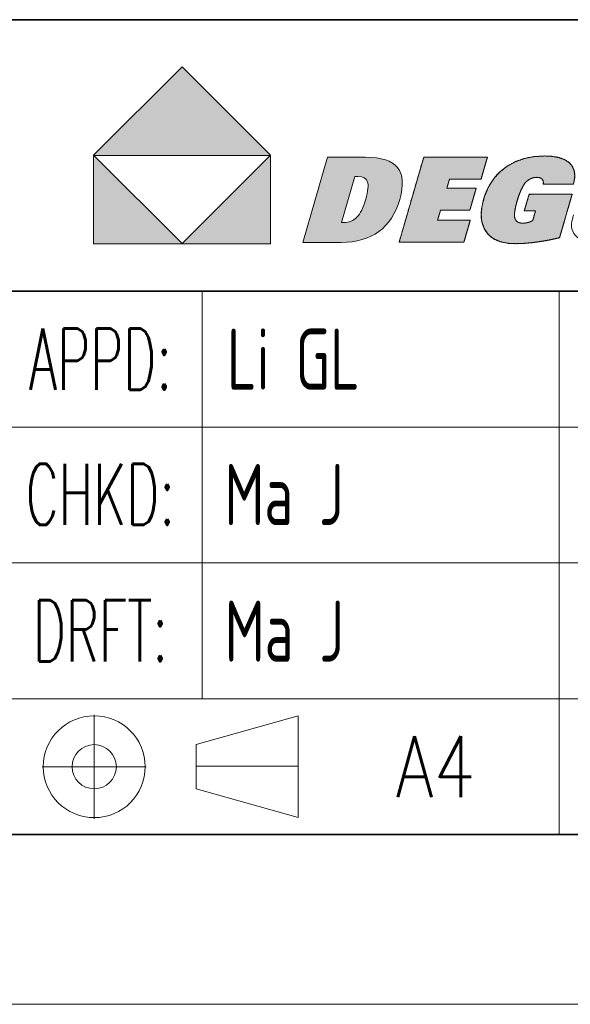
# Model space of a CAD drawing. Header units: millimetres. Extents: x 6 to 292, y 5 to 204.
# Tile 11 of 23: x 168 to 184, y 5 to 34. Entities that reach past the tile are written whole.
import ezdxf
from ezdxf.entities.mleader import LeaderData, LeaderLine
from ezdxf.lldxf.tags import DXFTag
from ezdxf.math import Vec2, Vec3

# ---------------------------------------------------------------- set-up
doc = ezdxf.new("R2010")
doc.units = ezdxf.units.MM
for name, color, linetype in [('Default', 7, 'Continuous'), ('TEXT', 7, 'Continuous'), ('中心线层', 7, 'Continuous'), ('图层1', 7, 'Continuous'), ('图框', 7, 'Continuous'), ('细实线', 7, 'Continuous'), ('轮廓线', 7, 'Continuous'), ('阴影线', 7, 'Continuous')]:
    doc.layers.add(name, color=color, linetype=linetype)
doc.styles.add('SEACAD_romans_shx', font='romans.shx')
tags = doc.linetypes.add('CENTER2', pattern=[28.575, 19.05, -3.175, 3.175, -3.175]).pattern_tags.tags
tags[10:11] = [DXFTag(74, 4), DXFTag(75, 0), DXFTag(340, '0'), DXFTag(46, 0.0), DXFTag(50, 0.0), DXFTag(44, 0.0), DXFTag(45, 0.0)]
tags[8:9] = [DXFTag(74, 4), DXFTag(75, 0), DXFTag(340, '0'), DXFTag(46, 0.0), DXFTag(50, 0.0), DXFTag(44, 0.0), DXFTag(45, 0.0)]
tags[6:7] = [DXFTag(74, 4), DXFTag(75, 0), DXFTag(340, '0'), DXFTag(46, 0.0), DXFTag(50, 0.0), DXFTag(44, 0.0), DXFTag(45, 0.0)]
tags[4:5] = [DXFTag(74, 4), DXFTag(75, 0), DXFTag(340, '0'), DXFTag(46, 0.0), DXFTag(50, 0.0), DXFTag(44, 0.0), DXFTag(45, 0.0)]

# ---------------------------------------------------------------- blocks, each defined once
blk = doc.blocks.new('_Dot')
at = {"color": 0, "linetype": 'ByBlock', "lineweight": -2}
blk.add_line((-0.5, 0), (-1, 0), dxfattribs=at)
at = {"color": 0, "linetype": 'ByBlock', "const_width": 0.5}
blk.add_lwpolyline([(-0.25, 0, 1), (0.25, 0, 1)], format="xyb", close=True, dxfattribs=at)
blk = doc.blocks.new('A4-drawing_frame')
at = {"layer": '细实线', "color": 7, "linetype": 'Continuous', "lineweight": 13}
blk.add_line((-286.5, 0), (0, 0), dxfattribs=at)
at = {"layer": '轮廓线', "color": 7, "linetype": 'Continuous', "lineweight": 35}
blk.add_line((-282, 5), (-5, 5), dxfattribs=at)
blk = doc.blocks.new('DEGSON-LOGO')
at = {"layer": '阴影线', "linetype": 'Continuous', "lineweight": 5}
for points in [[(5.211, 2.607), (2.606, 5.211), (0, 2.607), (0.01, 2.597), (5.202, 2.597)], [(0, 2.597), (0, 0), (2.603, 0), (2.606, 0.003), (0.01, 2.597)], [(2.603, 0), (5.211, 0), (5.211, 2.597), (5.202, 2.597)]]:
    blk.add_hatch(color=7, dxfattribs=at).paths.add_polyline_path(points)
h = blk.add_hatch(color=7, dxfattribs=at)
edge = h.paths.add_edge_path()
edge.add_spline(control_points=[(6.885, 2.546), (6.885, 2.546), (6.161, 0.039), (6.161, 0.039), (6.161, 0.039), (6.161, 0.039)], knot_values=[0, 0, 0, 0, 0.5, 0.5, 1, 1, 1, 1], degree=3, periodic=0)
edge.add_spline(control_points=[(6.161, 0.039), (6.161, 0.039), (7.288, 0.039), (7.288, 0.039)], knot_values=[0, 0, 0, 0, 1, 1, 1, 1], degree=3, periodic=0)
edge.add_spline(control_points=[(7.288, 0.039), (7.738, 0.039), (8.107, 0.145), (8.395, 0.357), (8.684, 0.569), (8.889, 0.885), (9.01, 1.304), (9.131, 1.724), (9.109, 2.036), (8.945, 2.24), (8.78, 2.444), (8.467, 2.546), (8.005, 2.546)], knot_values=[0, 0, 0, 0, 0.25, 0.25, 0.25, 0.5, 0.5, 0.5, 0.75, 0.75, 0.75, 1, 1, 1, 1], degree=3, periodic=0)
edge.add_spline(control_points=[(8.005, 2.546), (8.005, 2.546), (6.885, 2.546), (6.885, 2.546)], knot_values=[0, 0, 0, 0, 1, 1, 1, 1], degree=3, periodic=0)
edge = h.paths.add_edge_path()
edge.add_spline(control_points=[(7.297, 0.623), (7.304, 0.623), (7.314, 0.622), (7.328, 0.621), (7.341, 0.62), (7.35, 0.619), (7.354, 0.619), (7.518, 0.619), (7.651, 0.672), (7.751, 0.778), (7.852, 0.884), (7.938, 1.062), (8.01, 1.312), (8.08, 1.553), (8.096, 1.724), (8.06, 1.826), (8.024, 1.928), (7.931, 1.979), (7.779, 1.979), (7.755, 1.979), (7.737, 1.979), (7.724, 1.978), (7.712, 1.977), (7.7, 1.976), (7.688, 1.975)], knot_values=[0, 0, 0, 0, 0.125, 0.125, 0.125, 0.25, 0.25, 0.25, 0.375, 0.375, 0.375, 0.5, 0.5, 0.5, 0.625, 0.625, 0.625, 0.75, 0.75, 0.75, 0.875, 0.875, 0.875, 1, 1, 1, 1], degree=3, periodic=0)
edge.add_spline(control_points=[(7.688, 1.975), (7.688, 1.975), (7.297, 0.623), (7.297, 0.623)], knot_values=[0, 0, 0, 0, 1, 1, 1, 1], degree=3, periodic=0)
h = blk.add_hatch(color=7, dxfattribs=at)
edge = h.paths.add_edge_path()
edge.add_line((10.475, 1.902), (10.501, 1.903))
edge.add_line((10.501, 1.903), (10.6, 1.903))
edge.add_line((10.6, 1.903), (10.749, 1.903))
edge.add_line((10.749, 1.903), (10.925, 1.903))
edge.add_line((10.925, 1.903), (11.103, 1.903))
edge.add_line((11.103, 1.903), (11.258, 1.903))
edge.add_line((11.258, 1.903), (11.366, 1.903))
edge.add_line((11.366, 1.903), (11.403, 1.903))
edge.add_line((11.403, 1.903), (11.413, 1.937))
edge.add_line((11.413, 1.937), (11.436, 2.018))
edge.add_line((11.436, 2.018), (11.468, 2.129))
edge.add_line((11.468, 2.129), (11.504, 2.253))
edge.add_line((11.504, 2.253), (11.539, 2.373))
edge.add_line((11.539, 2.373), (11.568, 2.473))
edge.add_line((11.568, 2.473), (11.585, 2.534))
edge.add_line((11.585, 2.534), (11.575, 2.546))
edge.add_line((11.575, 2.546), (11.428, 2.546))
edge.add_line((11.428, 2.546), (11.16, 2.546))
edge.add_line((11.16, 2.546), (10.82, 2.546))
edge.add_line((10.82, 2.546), (10.456, 2.546))
edge.add_line((10.456, 2.546), (10.12, 2.546))
edge.add_line((10.12, 2.546), (9.859, 2.546))
edge.add_line((9.859, 2.546), (9.724, 2.546))
edge.add_line((9.724, 2.546), (9.699, 2.489))
edge.add_line((9.699, 2.489), (9.625, 2.236))
edge.add_line((9.625, 2.236), (9.511, 1.84))
edge.add_line((9.511, 1.84), (9.375, 1.369))
edge.add_line((9.375, 1.369), (9.236, 0.888))
edge.add_line((9.236, 0.888), (9.113, 0.462))
edge.add_line((9.113, 0.462), (9.025, 0.158))
edge.add_line((9.025, 0.158), (8.992, 0.042))
edge.add_line((8.992, 0.042), (9.015, 0.042))
edge.add_line((9.015, 0.042), (9.08, 0.042))
edge.add_line((9.08, 0.042), (9.181, 0.042))
edge.add_line((9.181, 0.042), (9.312, 0.042))
edge.add_line((9.312, 0.042), (9.465, 0.042))
edge.add_line((9.465, 0.042), (9.636, 0.042))
edge.add_line((9.636, 0.042), (9.817, 0.042))
edge.add_line((9.817, 0.042), (10.002, 0.042))
edge.add_line((10.002, 0.042), (10.186, 0.042))
edge.add_line((10.186, 0.042), (10.361, 0.042))
edge.add_line((10.361, 0.042), (10.522, 0.042))
edge.add_line((10.522, 0.042), (10.662, 0.042))
edge.add_line((10.662, 0.042), (10.775, 0.042))
edge.add_line((10.775, 0.042), (10.855, 0.042))
edge.add_line((10.855, 0.042), (10.895, 0.042))
edge.add_line((10.895, 0.042), (10.902, 0.054))
edge.add_spline(control_points=[(10.902, 0.054), (10.927, 0.142), (11.086, 0.692), (11.086, 0.692)], knot_values=[0, 0, 0, 0, 0.92, 0.92, 0.92, 0.92], degree=3, periodic=0)
edge.add_spline(control_points=[(11.086, 0.692), (11.086, 0.692), (11.072, 0.692), (11.048, 0.692)], knot_values=[0.88, 0.88, 0.88, 0.88, 1, 1, 1, 1], degree=3, periodic=0)
edge.add_spline(control_points=[(11.048, 0.692), (10.89, 0.692), (10.287, 0.692), (10.152, 0.692)], knot_values=[0.1, 0.1, 0.1, 0.1, 0.88, 0.88, 0.88, 0.88], degree=3, periodic=0)
edge.add_spline(control_points=[(10.152, 0.692), (10.135, 0.692), (10.125, 0.692), (10.125, 0.692)], knot_values=[0, 0, 0, 0, 0.1, 0.1, 0.1, 0.1], degree=3, periodic=0)
edge.add_spline(control_points=[(10.125, 0.692), (10.125, 0.692), (10.211, 0.988), (10.211, 0.988)], knot_values=[0, 0, 0, 0, 1, 1, 1, 1], degree=3, periodic=0)
edge.add_spline(control_points=[(10.211, 0.988), (10.211, 0.988), (10.215, 0.988), (10.223, 0.988)], knot_values=[0.93, 0.93, 0.93, 0.93, 1, 1, 1, 1], degree=3, periodic=0)
edge.add_line((10.223, 0.988), (10.3, 0.988))
edge.add_line((10.3, 0.988), (10.43, 0.988))
edge.add_line((10.43, 0.988), (10.59, 0.988))
edge.add_line((10.59, 0.988), (10.757, 0.988))
edge.add_line((10.757, 0.988), (10.908, 0.988))
edge.add_line((10.908, 0.988), (11.02, 0.988))
edge.add_line((11.02, 0.988), (11.072, 0.988))
edge.add_line((11.072, 0.988), (11.079, 1.009))
edge.add_line((11.079, 1.009), (11.1, 1.081))
edge.add_line((11.1, 1.081), (11.13, 1.187))
edge.add_line((11.13, 1.187), (11.166, 1.309))
edge.add_line((11.166, 1.309), (11.201, 1.432))
edge.add_line((11.201, 1.432), (11.232, 1.538))
edge.add_line((11.232, 1.538), (11.252, 1.609))
edge.add_line((11.252, 1.609), (11.257, 1.631))
edge.add_line((11.257, 1.631), (11.206, 1.631))
edge.add_line((11.206, 1.631), (11.094, 1.631))
edge.add_line((11.094, 1.631), (10.943, 1.631))
edge.add_line((10.943, 1.631), (10.776, 1.631))
edge.add_line((10.776, 1.631), (10.616, 1.631))
edge.add_line((10.616, 1.631), (10.486, 1.631))
edge.add_line((10.486, 1.631), (10.408, 1.631))
edge.add_line((10.408, 1.631), (10.397, 1.634))
edge.add_line((10.397, 1.634), (10.404, 1.657))
edge.add_line((10.404, 1.657), (10.415, 1.697))
edge.add_line((10.415, 1.697), (10.43, 1.746))
edge.add_line((10.43, 1.746), (10.445, 1.799))
edge.add_line((10.445, 1.799), (10.459, 1.847))
edge.add_line((10.459, 1.847), (10.469, 1.884))
edge.add_line((10.469, 1.884), (10.475, 1.902))
h = blk.add_hatch(color=7, dxfattribs=at)
edge = h.paths.add_edge_path()
edge.add_spline(control_points=[(12.862, 1.916), (12.889, 1.929), (12.918, 1.938), (12.947, 1.944)], knot_values=[0.28, 0.28, 0.28, 0.28, 0.31, 0.31, 0.31, 0.31], degree=3, periodic=0)
edge.add_spline(control_points=[(12.947, 1.944), (12.977, 1.951), (13.009, 1.954), (13.041, 1.954)], knot_values=[0.25, 0.25, 0.25, 0.25, 0.28, 0.28, 0.28, 0.28], degree=3, periodic=0)
edge.add_spline(control_points=[(13.041, 1.954), (13.058, 1.954), (13.074, 1.953), (13.089, 1.951)], knot_values=[0.22, 0.22, 0.22, 0.22, 0.25, 0.25, 0.25, 0.25], degree=3, periodic=0)
edge.add_spline(control_points=[(13.089, 1.951), (13.104, 1.948), (13.118, 1.945), (13.131, 1.941)], knot_values=[0.19, 0.19, 0.19, 0.19, 0.22, 0.22, 0.22, 0.22], degree=3, periodic=0)
edge.add_spline(control_points=[(13.131, 1.941), (13.144, 1.937), (13.155, 1.932), (13.166, 1.926)], knot_values=[0.16, 0.16, 0.16, 0.16, 0.19, 0.19, 0.19, 0.19], degree=3, periodic=0)
edge.add_spline(control_points=[(13.166, 1.926), (13.177, 1.92), (13.186, 1.913), (13.195, 1.905)], knot_values=[0.129997, 0.129997, 0.129997, 0.129997, 0.16, 0.16, 0.16, 0.16], degree=3, periodic=0)
edge.add_spline(control_points=[(13.195, 1.905), (13.196, 1.903), (13.198, 1.902), (13.199, 1.9), (13.206, 1.893), (13.211, 1.885), (13.216, 1.877)], knot_values=[0.1, 0.1, 0.1, 0.1, 0.104997, 0.104997, 0.104997, 0.129997, 0.129997, 0.129997, 0.129997], degree=3, periodic=0)
edge.add_spline(control_points=[(13.216, 1.877), (13.222, 1.867), (13.227, 1.856), (13.23, 1.845)], knot_values=[0.070003, 0.070003, 0.070003, 0.070003, 0.1, 0.1, 0.1, 0.1], degree=3, periodic=0)
edge.add_spline(control_points=[(13.23, 1.845), (13.233, 1.833), (13.235, 1.82), (13.236, 1.807)], knot_values=[0.04, 0.04, 0.04, 0.04, 0.070003, 0.070003, 0.070003, 0.070003], degree=3, periodic=0)
edge.add_spline(control_points=[(13.236, 1.807), (13.237, 1.794), (13.236, 1.78), (13.234, 1.765)], knot_values=[0.01, 0.01, 0.01, 0.01, 0.04, 0.04, 0.04, 0.04], degree=3, periodic=0)
edge.add_line((13.234, 1.765), (13.293, 1.75))
edge.add_line((13.293, 1.75), (13.544, 1.75))
edge.add_line((13.544, 1.75), (13.856, 1.75))
edge.add_line((13.856, 1.75), (14.083, 1.75))
edge.add_line((14.083, 1.75), (14.118, 1.75))
edge.add_line((14.118, 1.75), (14.119, 1.754))
edge.add_line((14.119, 1.754), (14.12, 1.758))
edge.add_line((14.12, 1.758), (14.121, 1.762))
edge.add_line((14.121, 1.762), (14.138, 1.825))
edge.add_line((14.138, 1.825), (14.16, 1.997))
edge.add_line((14.16, 1.997), (14.144, 2.148))
edge.add_line((14.144, 2.148), (14.089, 2.278))
edge.add_line((14.089, 2.278), (13.995, 2.387))
edge.add_line((13.995, 2.387), (13.866, 2.473))
edge.add_line((13.866, 2.473), (13.701, 2.534))
edge.add_line((13.701, 2.534), (13.501, 2.571))
edge.add_line((13.501, 2.571), (13.267, 2.583))
edge.add_line((13.267, 2.583), (12.954, 2.564))
edge.add_line((12.954, 2.564), (12.665, 2.506))
edge.add_line((12.665, 2.506), (12.4, 2.41))
edge.add_line((12.4, 2.41), (12.159, 2.274))
edge.add_line((12.159, 2.274), (11.946, 2.103))
edge.add_line((11.946, 2.103), (11.766, 1.901))
edge.add_line((11.766, 1.901), (11.62, 1.667))
edge.add_line((11.62, 1.667), (11.508, 1.402))
edge.add_line((11.508, 1.402), (11.433, 1.12))
edge.add_line((11.433, 1.12), (11.406, 0.864))
edge.add_line((11.406, 0.864), (11.427, 0.637))
edge.add_line((11.427, 0.637), (11.497, 0.439))
edge.add_line((11.497, 0.439), (11.614, 0.272))
edge.add_line((11.614, 0.272), (11.773, 0.144))
edge.add_line((11.773, 0.144), (11.972, 0.056))
edge.add_line((11.972, 0.056), (12.213, 0.009))
edge.add_line((12.213, 0.009), (12.442, 0))
edge.add_line((12.442, 0), (12.584, 0.004))
edge.add_line((12.584, 0.004), (12.732, 0.014))
edge.add_line((12.732, 0.014), (12.885, 0.028))
edge.add_line((12.885, 0.028), (13.042, 0.048))
edge.add_line((13.042, 0.048), (13.204, 0.072))
edge.add_line((13.204, 0.072), (13.37, 0.101))
edge.add_line((13.37, 0.101), (13.539, 0.136))
edge.add_line((13.539, 0.136), (13.712, 0.175))
edge.add_line((13.712, 0.175), (13.727, 0.226))
edge.add_line((13.727, 0.226), (13.766, 0.361))
edge.add_line((13.766, 0.361), (13.822, 0.554))
edge.add_line((13.822, 0.554), (13.886, 0.778))
edge.add_line((13.886, 0.778), (13.952, 1.006))
edge.add_line((13.952, 1.006), (14.012, 1.212))
edge.add_line((14.012, 1.212), (14.057, 1.37))
edge.add_line((14.057, 1.37), (14.081, 1.452))
edge.add_line((14.081, 1.452), (13.996, 1.458))
edge.add_spline(control_points=[(13.996, 1.458), (13.751, 1.458), (13.06, 1.458), (12.867, 1.458)], knot_values=[0.12, 0.12, 0.12, 0.12, 0.84, 0.84, 0.84, 0.84], degree=3, periodic=0)
edge.add_line((12.867, 1.458), (12.811, 1.438))
edge.add_line((12.811, 1.438), (12.775, 1.313))
edge.add_line((12.775, 1.313), (12.725, 1.14))
edge.add_line((12.725, 1.14), (12.685, 1.001))
edge.add_line((12.685, 1.001), (12.681, 0.967))
edge.add_spline(control_points=[(12.681, 0.967), (12.716, 0.967), (12.895, 0.967), (12.971, 0.967)], knot_values=[0.2, 0.2, 0.2, 0.2, 0.92, 0.92, 0.92, 0.92], degree=3, periodic=0)
edge.add_line((12.971, 0.967), (13.005, 0.966))
edge.add_line((13.005, 0.966), (12.99, 0.913))
edge.add_line((12.99, 0.913), (12.962, 0.816))
edge.add_line((12.962, 0.816), (12.936, 0.724))
edge.add_line((12.936, 0.724), (12.924, 0.683))
edge.add_spline(control_points=[(12.924, 0.683), (12.912, 0.676), (12.899, 0.67), (12.887, 0.664)], knot_values=[0.97, 0.97, 0.97, 0.97, 1, 1, 1, 1], degree=3, periodic=0)
edge.add_spline(control_points=[(12.887, 0.664), (12.875, 0.658), (12.863, 0.653), (12.851, 0.648)], knot_values=[0.94, 0.94, 0.94, 0.94, 0.97, 0.97, 0.97, 0.97], degree=3, periodic=0)
edge.add_spline(control_points=[(12.851, 0.648), (12.839, 0.643), (12.827, 0.639), (12.816, 0.635)], knot_values=[0.91, 0.91, 0.91, 0.91, 0.94, 0.94, 0.94, 0.94], degree=3, periodic=0)
edge.add_spline(control_points=[(12.816, 0.635), (12.804, 0.631), (12.792, 0.627), (12.781, 0.624)], knot_values=[0.88, 0.88, 0.88, 0.88, 0.91, 0.91, 0.91, 0.91], degree=3, periodic=0)
edge.add_spline(control_points=[(12.781, 0.624), (12.779, 0.623), (12.777, 0.623), (12.775, 0.622), (12.765, 0.62), (12.755, 0.617), (12.746, 0.615)], knot_values=[0.85, 0.85, 0.85, 0.85, 0.855, 0.855, 0.855, 0.88, 0.88, 0.88, 0.88], degree=3, periodic=0)
edge.add_spline(control_points=[(12.746, 0.615), (12.734, 0.612), (12.723, 0.61), (12.711, 0.609)], knot_values=[0.82, 0.82, 0.82, 0.82, 0.85, 0.85, 0.85, 0.85], degree=3, periodic=0)
edge.add_spline(control_points=[(12.711, 0.609), (12.7, 0.607), (12.689, 0.605), (12.677, 0.604)], knot_values=[0.79, 0.79, 0.79, 0.79, 0.82, 0.82, 0.82, 0.82], degree=3, periodic=0)
edge.add_spline(control_points=[(12.677, 0.604), (12.666, 0.604), (12.655, 0.603), (12.644, 0.603)], knot_values=[0.76, 0.76, 0.76, 0.76, 0.79, 0.79, 0.79, 0.79], degree=3, periodic=0)
edge.add_spline(control_points=[(12.644, 0.603), (12.64, 0.603), (12.636, 0.603), (12.632, 0.603), (12.612, 0.603), (12.592, 0.604), (12.574, 0.606)], knot_values=[0.73, 0.73, 0.73, 0.73, 0.74, 0.74, 0.74, 0.76, 0.76, 0.76, 0.76], degree=3, periodic=0)
edge.add_spline(control_points=[(12.574, 0.606), (12.547, 0.61), (12.523, 0.616), (12.502, 0.626)], knot_values=[0.7, 0.7, 0.7, 0.7, 0.73, 0.73, 0.73, 0.73], degree=3, periodic=0)
edge.add_spline(control_points=[(12.502, 0.626), (12.481, 0.635), (12.463, 0.647), (12.447, 0.661)], knot_values=[0.669998, 0.669998, 0.669998, 0.669998, 0.7, 0.7, 0.7, 0.7], degree=3, periodic=0)
edge.add_spline(control_points=[(12.447, 0.661), (12.432, 0.676), (12.42, 0.694), (12.41, 0.714)], knot_values=[0.64, 0.64, 0.64, 0.64, 0.669998, 0.669998, 0.669998, 0.669998], degree=3, periodic=0)
edge.add_spline(control_points=[(12.41, 0.714), (12.405, 0.724), (12.401, 0.735), (12.398, 0.746), (12.395, 0.758), (12.392, 0.77), (12.39, 0.784)], knot_values=[0.61, 0.61, 0.61, 0.61, 0.625, 0.625, 0.625, 0.64, 0.64, 0.64, 0.64], degree=3, periodic=0)
edge.add_spline(control_points=[(12.39, 0.784), (12.386, 0.811), (12.385, 0.842), (12.387, 0.877)], knot_values=[0.58, 0.58, 0.58, 0.58, 0.61, 0.61, 0.61, 0.61], degree=3, periodic=0)
edge.add_spline(control_points=[(12.387, 0.877), (12.389, 0.911), (12.393, 0.95), (12.4, 0.994)], knot_values=[0.55, 0.55, 0.55, 0.55, 0.58, 0.58, 0.58, 0.58], degree=3, periodic=0)
edge.add_spline(control_points=[(12.4, 0.994), (12.407, 1.037), (12.417, 1.084), (12.43, 1.135)], knot_values=[0.52, 0.52, 0.52, 0.52, 0.55, 0.55, 0.55, 0.55], degree=3, periodic=0)
edge.add_spline(control_points=[(12.43, 1.135), (12.438, 1.169), (12.448, 1.205), (12.459, 1.242), (12.465, 1.263), (12.471, 1.283), (12.477, 1.303)], knot_values=[0.49, 0.49, 0.49, 0.49, 0.51, 0.51, 0.51, 0.52, 0.52, 0.52, 0.52], degree=3, periodic=0)
edge.add_spline(control_points=[(12.477, 1.303), (12.495, 1.362), (12.514, 1.417), (12.533, 1.468)], knot_values=[0.46, 0.46, 0.46, 0.46, 0.49, 0.49, 0.49, 0.49], degree=3, periodic=0)
edge.add_spline(control_points=[(12.533, 1.468), (12.552, 1.518), (12.572, 1.565), (12.591, 1.606)], knot_values=[0.43, 0.43, 0.43, 0.43, 0.46, 0.46, 0.46, 0.46], degree=3, periodic=0)
edge.add_spline(control_points=[(12.591, 1.606), (12.611, 1.648), (12.631, 1.686), (12.652, 1.719)], knot_values=[0.4, 0.4, 0.4, 0.4, 0.43, 0.43, 0.43, 0.43], degree=3, periodic=0)
edge.add_spline(control_points=[(12.652, 1.719), (12.669, 1.746), (12.687, 1.771), (12.704, 1.793), (12.708, 1.797), (12.711, 1.801), (12.715, 1.805)], knot_values=[0.37, 0.37, 0.37, 0.37, 0.395, 0.395, 0.395, 0.4, 0.4, 0.4, 0.4], degree=3, periodic=0)
edge.add_spline(control_points=[(12.715, 1.805), (12.737, 1.83), (12.76, 1.852), (12.784, 1.87)], knot_values=[0.34, 0.34, 0.34, 0.34, 0.37, 0.37, 0.37, 0.37], degree=3, periodic=0)
edge.add_spline(control_points=[(12.784, 1.87), (12.809, 1.889), (12.835, 1.904), (12.862, 1.916)], knot_values=[0.31, 0.31, 0.31, 0.31, 0.34, 0.34, 0.34, 0.34], degree=3, periodic=0)
at = {"color": 7, "linetype": 'Continuous', "lineweight": 13}
for points, degree, knots in [([(6.161, 0.039), (6.161, 0.039), (6.161, 0.039), (6.161, 0.039), (6.885, 2.546), (6.885, 2.546)], 3, [0, 0, 0, 0, 0.5, 0.5, 1, 1, 1, 1]), ([(8.005, 2.546), (8.467, 2.546), (8.78, 2.444), (8.945, 2.24), (9.109, 2.036), (9.131, 1.724), (9.01, 1.304), (8.889, 0.885), (8.684, 0.569), (8.395, 0.357), (8.107, 0.145), (7.738, 0.039), (7.288, 0.039)], 3, [0, 0, 0, 0, 0.25, 0.25, 0.25, 0.5, 0.5, 0.5, 0.75, 0.75, 0.75, 1, 1, 1, 1]), ([(8.992, 0.042), (9.025, 0.158), (9.113, 0.462), (9.236, 0.888), (9.375, 1.369), (9.511, 1.84), (9.625, 2.236), (9.699, 2.489), (9.724, 2.546), (9.859, 2.546), (10.12, 2.546), (10.456, 2.546), (10.82, 2.546), (11.16, 2.546), (11.428, 2.546), (11.575, 2.546), (11.585, 2.534), (11.568, 2.473), (11.539, 2.373), (11.504, 2.253), (11.468, 2.129), (11.436, 2.018), (11.413, 1.937), (11.403, 1.903), (11.366, 1.903), (11.258, 1.903), (11.103, 1.903), (10.925, 1.903), (10.749, 1.903), (10.6, 1.903), (10.501, 1.903), (10.475, 1.902), (10.469, 1.884), (10.459, 1.847), (10.445, 1.799), (10.43, 1.746), (10.415, 1.697), (10.404, 1.657), (10.397, 1.634), (10.408, 1.631), (10.486, 1.631), (10.616, 1.631), (10.776, 1.631), (10.943, 1.631), (11.094, 1.631), (11.206, 1.631), (11.257, 1.631), (11.252, 1.609), (11.232, 1.538), (11.201, 1.432), (11.166, 1.309), (11.13, 1.187), (11.1, 1.081), (11.079, 1.009), (11.072, 0.988), (11.02, 0.988), (10.908, 0.988), (10.757, 0.988), (10.59, 0.988), (10.43, 0.988), (10.3, 0.988), (10.223, 0.988), (10.21, 0.985), (10.203, 0.96), (10.19, 0.916), (10.174, 0.862), (10.158, 0.805), (10.143, 0.752), (10.131, 0.713), (10.126, 0.693), (10.152, 0.692), (10.254, 0.692), (10.409, 0.692), (10.591, 0.692), (10.775, 0.692), (10.936, 0.692), (11.048, 0.692), (11.086, 0.692), (11.076, 0.658), (11.052, 0.576), (11.02, 0.463), (10.984, 0.338), (10.949, 0.217), (10.92, 0.116), (10.902, 0.054), (10.895, 0.042), (10.855, 0.042), (10.775, 0.042), (10.662, 0.042), (10.522, 0.042), (10.361, 0.042), (10.186, 0.042), (10.002, 0.042), (9.817, 0.042), (9.636, 0.042), (9.465, 0.042), (9.312, 0.042), (9.181, 0.042), (9.08, 0.042), (9.015, 0.042), (8.992, 0.042)], 1, [0, 0, 0.009594, 0.034735, 0.06996, 0.109807, 0.148814, 0.181518, 0.202457, 0.207428, 0.218185, 0.238912, 0.265681, 0.294566, 0.321637, 0.342969, 0.354632, 0.355865, 0.360954, 0.369172, 0.379117, 0.389386, 0.398576, 0.405283, 0.408105, 0.411042, 0.419639, 0.431978, 0.446112, 0.460096, 0.471986, 0.479835, 0.481918, 0.483402, 0.486436, 0.490428, 0.494785, 0.498914, 0.502222, 0.504116, 0.505039, 0.511208, 0.521546, 0.534248, 0.547506, 0.559513, 0.568462, 0.572545, 0.574315, 0.58025, 0.588991, 0.599136, 0.609281, 0.618023, 0.623958, 0.625773, 0.629856, 0.638804, 0.65081, 0.664068, 0.676769, 0.687108, 0.693276, 0.694335, 0.696395, 0.699993, 0.704483, 0.709221, 0.713563, 0.716863, 0.718476, 0.720598, 0.728721, 0.741027, 0.755501, 0.77013, 0.782901, 0.791799, 0.79483, 0.797682, 0.804461, 0.81375, 0.82413, 0.834182, 0.842489, 0.847632, 0.848721, 0.851903, 0.858236, 0.86722, 0.878356, 0.891143, 0.905083, 0.919676, 0.934423, 0.948824, 0.96238, 0.974592, 0.984959, 0.992982, 0.998162, 1, 1]), ([(13.712, 0.175), (13.469, 0.117), (13.237, 0.073), (13.016, 0.044), (12.795, 0.014), (12.588, 0), (12.395, 0), (11.996, 0), (11.714, 0.117), (11.55, 0.351), (11.385, 0.586), (11.361, 0.904), (11.478, 1.307), (11.594, 1.711), (11.809, 2.025), (12.121, 2.248), (12.433, 2.472), (12.816, 2.583), (13.267, 2.583), (13.617, 2.583), (13.866, 2.512), (14.014, 2.37), (14.161, 2.228), (14.198, 2.026), (14.122, 1.763)], 3, [0, 0, 0, 0, 0.125, 0.125, 0.125, 0.25, 0.25, 0.25, 0.375, 0.375, 0.375, 0.5, 0.5, 0.5, 0.625, 0.625, 0.625, 0.75, 0.75, 0.75, 0.875, 0.875, 0.875, 1, 1, 1, 1]), ([(13.712, 0.175), (13.539, 0.136), (13.37, 0.101), (13.204, 0.072), (13.042, 0.048), (12.885, 0.028), (12.732, 0.014), (12.584, 0.004), (12.442, 0), (12.213, 0.009), (11.972, 0.056), (11.773, 0.144), (11.614, 0.272), (11.497, 0.439), (11.427, 0.637), (11.406, 0.864), (11.433, 1.12), (11.508, 1.402), (11.62, 1.667), (11.766, 1.901), (11.946, 2.103), (12.159, 2.274), (12.4, 2.41), (12.665, 2.506), (12.954, 2.564), (13.267, 2.583), (13.501, 2.571), (13.701, 2.534), (13.866, 2.473), (13.995, 2.387), (14.089, 2.278), (14.144, 2.148), (14.16, 1.997), (14.138, 1.825), (14.121, 1.762), (14.12, 1.758), (14.119, 1.754), (14.118, 1.75), (14.083, 1.75), (13.856, 1.75), (13.544, 1.75), (13.293, 1.75), (13.234, 1.765), (13.236, 1.807), (13.23, 1.845), (13.216, 1.877), (13.195, 1.905), (13.166, 1.926), (13.131, 1.941), (13.089, 1.951), (13.041, 1.954), (12.947, 1.944), (12.862, 1.916), (12.784, 1.87), (12.715, 1.805), (12.652, 1.719), (12.591, 1.606), (12.533, 1.468), (12.477, 1.303), (12.43, 1.135), (12.4, 0.994), (12.387, 0.877), (12.39, 0.784), (12.41, 0.714), (12.447, 0.661), (12.502, 0.626), (12.574, 0.606), (12.644, 0.603), (12.677, 0.604), (12.711, 0.609), (12.746, 0.615), (12.781, 0.624), (12.816, 0.635), (12.851, 0.648), (12.887, 0.664), (12.924, 0.683), (12.936, 0.724), (12.962, 0.816), (12.99, 0.913), (13.005, 0.966), (12.971, 0.967), (12.87, 0.967), (12.755, 0.967), (12.681, 0.967), (12.685, 1.001), (12.725, 1.14), (12.775, 1.313), (12.811, 1.438), (12.867, 1.458), (13.191, 1.458), (13.637, 1.458), (13.996, 1.458), (14.081, 1.452), (14.057, 1.37), (14.012, 1.212), (13.952, 1.006), (13.886, 0.778), (13.822, 0.554), (13.766, 0.361), (13.727, 0.226), (13.712, 0.175)], 1, [0, 0, 0.012583, 0.024827, 0.03674, 0.048331, 0.059582, 0.070447, 0.080935, 0.091051, 0.107291, 0.124629, 0.140069, 0.154528, 0.169008, 0.183883, 0.200038, 0.218282, 0.238958, 0.259339, 0.278866, 0.298055, 0.317438, 0.337005, 0.356988, 0.377875, 0.400093, 0.41673, 0.431109, 0.44356, 0.454583, 0.464764, 0.474766, 0.485523, 0.497806, 0.502408, 0.502686, 0.503031, 0.503282, 0.505788, 0.521841, 0.543968, 0.561757, 0.566033, 0.56903, 0.571714, 0.574216, 0.576693, 0.579229, 0.58195, 0.584976, 0.588391, 0.595057, 0.601433, 0.607832, 0.614562, 0.622138, 0.631188, 0.641841, 0.654177, 0.666564, 0.676784, 0.685127, 0.691711, 0.69685, 0.701401, 0.706037, 0.711343, 0.716254, 0.718646, 0.721079, 0.723562, 0.726102, 0.728709, 0.731408, 0.7342, 0.737087, 0.740132, 0.746947, 0.754051, 0.757966, 0.760378, 0.76756, 0.775714, 0.780952, 0.783352, 0.793608, 0.806366, 0.815622, 0.81982, 0.842758, 0.874376, 0.899794, 0.90584, 0.911889, 0.923495, 0.938698, 0.955536, 0.972046, 0.986268, 0.99624, 1, 1]), ([(15.762, 1.843), (15.777, 1.919), (15.771, 1.975), (15.746, 2.011), (15.721, 2.048), (15.674, 2.065), (15.605, 2.065), (15.545, 2.065), (15.492, 2.05), (15.447, 2.02), (15.402, 1.989), (15.372, 1.949), (15.358, 1.899), (15.331, 1.808), (15.413, 1.738), (15.601, 1.689), (15.67, 1.671), (15.725, 1.657), (15.765, 1.644), (16.077, 1.554), (16.277, 1.452), (16.364, 1.34), (16.451, 1.227), (16.465, 1.071), (16.408, 0.872), (16.33, 0.604), (16.166, 0.392), (15.914, 0.235), (15.662, 0.078), (15.358, 0), (15.002, 0), (14.641, 0), (14.382, 0.065), (14.226, 0.196), (14.071, 0.327), (14.028, 0.513), (14.098, 0.755), (14.105, 0.779), (14.11, 0.797), (14.114, 0.811), (14.118, 0.823), (14.123, 0.835), (14.127, 0.845)], 3, [0, 0, 0, 0, 0.066667, 0.066667, 0.066667, 0.133333, 0.133333, 0.133333, 0.2, 0.2, 0.2, 0.266667, 0.266667, 0.266667, 0.333333, 0.333333, 0.333333, 0.4, 0.4, 0.4, 0.466667, 0.466667, 0.466667, 0.533333, 0.533333, 0.533333, 0.6, 0.6, 0.6, 0.666667, 0.666667, 0.666667, 0.733333, 0.733333, 0.733333, 0.8, 0.8, 0.8, 0.866667, 0.866667, 0.866667, 1, 1, 1, 1]), ([(7.297, 0.623), (7.304, 0.623), (7.314, 0.622), (7.328, 0.621), (7.341, 0.62), (7.35, 0.619), (7.354, 0.619), (7.518, 0.619), (7.651, 0.672), (7.751, 0.778), (7.852, 0.884), (7.938, 1.062), (8.01, 1.312), (8.08, 1.553), (8.096, 1.724), (8.06, 1.826), (8.024, 1.928), (7.931, 1.979), (7.779, 1.979), (7.755, 1.979), (7.737, 1.979), (7.724, 1.978), (7.712, 1.977), (7.7, 1.976), (7.688, 1.975)], 3, [0, 0, 0, 0, 0.125, 0.125, 0.125, 0.25, 0.25, 0.25, 0.375, 0.375, 0.375, 0.5, 0.5, 0.5, 0.625, 0.625, 0.625, 0.75, 0.75, 0.75, 0.875, 0.875, 0.875, 1, 1, 1, 1]), ([(13.232, 1.75), (13.243, 1.814), (13.233, 1.864), (13.199, 1.9), (13.165, 1.936), (13.112, 1.954), (13.041, 1.954), (12.906, 1.954), (12.793, 1.9), (12.704, 1.793), (12.616, 1.685), (12.534, 1.502), (12.459, 1.242), (12.391, 1.007), (12.371, 0.842), (12.398, 0.746), (12.425, 0.651), (12.503, 0.603), (12.632, 0.603), (12.679, 0.603), (12.726, 0.609), (12.775, 0.622), (12.823, 0.635), (12.873, 0.655), (12.924, 0.683)], 3, [0, 0, 0, 0, 0.125, 0.125, 0.125, 0.25, 0.25, 0.25, 0.375, 0.375, 0.375, 0.5, 0.5, 0.5, 0.625, 0.625, 0.625, 0.75, 0.75, 0.75, 0.875, 0.875, 0.875, 1, 1, 1, 1])]:
    blk.add_open_spline(points, degree=degree, knots=knots, dxfattribs=at)
for points in [[(6.885, 2.546), (6.885, 2.546), (8.005, 2.546), (8.005, 2.546)], [(8.992, 0.042), (8.992, 0.042), (9.715, 2.546), (9.715, 2.546)], [(9.715, 2.546), (9.715, 2.546), (11.589, 2.546), (11.589, 2.546)], [(11.589, 2.546), (11.589, 2.546), (11.403, 1.903), (11.403, 1.903)], [(7.688, 1.975), (7.688, 1.975), (7.297, 0.623), (7.297, 0.623)], [(10.475, 1.903), (10.475, 1.903), (10.396, 1.631), (10.396, 1.631)], [(11.403, 1.903), (11.403, 1.903), (10.475, 1.903), (10.475, 1.903)], [(14.118, 1.75), (14.118, 1.75), (13.232, 1.75), (13.232, 1.75)], [(10.396, 1.631), (10.396, 1.631), (11.259, 1.631), (11.259, 1.631)], [(11.259, 1.631), (11.259, 1.631), (11.073, 0.988), (11.073, 0.988)], [(12.675, 0.967), (12.675, 0.967), (12.817, 1.458), (12.817, 1.458)], [(12.817, 1.458), (12.817, 1.458), (14.083, 1.458), (14.083, 1.458)], [(14.083, 1.458), (14.083, 1.458), (13.712, 0.175), (13.712, 0.175)], [(10.211, 0.988), (10.211, 0.988), (10.125, 0.692), (10.125, 0.692)], [(11.073, 0.988), (11.073, 0.988), (10.211, 0.988), (10.211, 0.988)], [(13.006, 0.967), (13.006, 0.967), (12.675, 0.967), (12.675, 0.967)], [(12.924, 0.683), (12.924, 0.683), (13.006, 0.967), (13.006, 0.967)], [(10.125, 0.692), (10.125, 0.692), (11.086, 0.692), (11.086, 0.692)], [(11.086, 0.692), (11.086, 0.692), (10.898, 0.042), (10.898, 0.042)], [(7.288, 0.039), (7.288, 0.039), (6.161, 0.039), (6.161, 0.039)], [(10.898, 0.042), (10.898, 0.042), (8.992, 0.042), (8.992, 0.042)]]:
    blk.add_open_spline(points, degree=3, dxfattribs=at)
at = {"layer": '中心线层', "color": 7, "linetype": 'Continuous', "lineweight": 13}
for p, q in [((2.606, 5.211), (0, 2.607)), ((5.211, 2.607), (2.606, 5.211)), ((0, 2.607), (2.606, 0.003)), ((0, 0), (0, 2.597)), ((0, 2.597), (5.211, 2.597)), ((2.603, 0), (5.211, 2.607)), ((5.211, 2.597), (5.211, 0)), ((5.211, 0), (0, 0))]:
    blk.add_line(p, q, dxfattribs=at)
at = {"layer": '图层1', "color": 7, "linetype": 'Continuous', "lineweight": 13}
for p, q in [((2.606, 5.211), (0, 2.607)), ((5.211, 2.607), (2.606, 5.211)), ((0, 2.607), (0.01, 2.597)), ((0.01, 2.597), (0, 2.597)), ((0, 2.597), (0, 0)), ((0.01, 2.597), (5.202, 2.597)), ((2.606, 0.003), (0.01, 2.597)), ((5.202, 2.597), (2.603, 0)), ((5.202, 2.597), (5.211, 2.607)), ((5.211, 2.597), (5.202, 2.597)), ((5.211, 0), (5.211, 2.597)), ((0, 0), (2.603, 0)), ((2.603, 0), (2.606, 0.003)), ((2.603, 0), (5.211, 0))]:
    blk.add_line(p, q, dxfattribs=at)

msp = doc.modelspace()

# ---------------------------------------------------------------- linework, layer by layer
at = {"layer": 'TEXT', "color": 7, "linetype": 'Continuous', "lineweight": 13}
msp.add_circle((169.818, 11.998), 0.65, dxfattribs=at)
at = {"layer": '中心线层', "color": 7, "linetype": 'CENTER2', "lineweight": 13}
for p, q in [((169.818, 13.529), (169.818, 10.467)), ((168.287, 11.998), (171.349, 11.998)), ((172.829, 12.01), (175.818, 12.01))]:
    msp.add_line(p, q, dxfattribs=at)
at = {"layer": '细实线', "color": 7, "linetype": 'Continuous', "lineweight": 13}
for p, q in [((195, 26), (167, 26)), ((172.997, 14), (172.997, 26)), ((183.5, 10), (183.5, 26)), ((195, 22), (167, 22)), ((195, 18), (167, 18)), ((195, 14), (167, 14)), ((172.818, 12.648), (175.818, 13.498)), ((175.818, 10.498), (175.818, 13.498)), ((172.818, 11.348), (172.818, 12.648)), ((172.818, 11.348), (175.818, 10.498))]:
    msp.add_line(p, q, dxfattribs=at)
msp.add_circle((169.818, 11.998), 1.5, dxfattribs=at)
at = {"layer": '轮廓线', "color": 7, "linetype": 'Continuous', "lineweight": 35}
for p, q in [((167, 34), (287, 34)), ((167, 26), (287, 26)), ((167, 10), (287, 10))]:
    msp.add_line(p, q, dxfattribs=at)

# ---------------------------------------------------------------- block references
at = {"layer": '图框', "color": 7}
msp.add_blockref('A4-drawing_frame', (292, 5), dxfattribs=at)
at = {"layer": '细实线', "color": 7}
msp.add_blockref('DEGSON-LOGO', (169.796, 27.403), dxfattribs=at)

# ---------------------------------------------------------------- texts
at = {"layer": 'TEXT', "char_height": 1.8, "attachment_point": 5, "style": 'SEACAD_romans_shx'}
for s, insert, width in [('{\\fromans|b0||i0||c0|p34;\\C7;\\H1.8;\\W0.6;APPD:}', (169.998, 24), 5.99679), ('{\\fromans|b0||i0||c0|p34;\\C7;\\H1.8;\\W0.6;CHKD:}', (169.998, 20.02), 5.99679), ('{\\fromans|b0||i0||c0|p34;\\C7;\\H1.8;\\W0.6;DRFT:}', (169.998, 16), 5.99679), ('{\\fromans|b0||i0||c0|p34;\\C7;\\H1.8;\\W0.8;A4}', (179.862, 12), 7.27649)]:
    msp.add_mtext(s, dxfattribs=dict(at, insert=insert, width=width))

# ---------------------------------------------------------------- leaders
at = {"layer": 'Default', "color": 7, "linetype": 'Continuous', "lineweight": 13}
ml = msp.add_multileader_mtext('Standard', dxfattribs=at)
ml.set_content('{\\pxsm0.9;\\fSolid Edge ANSI|b0||i0||c0|p34;\\W0.7;Li GL\\P}', color=256)
ml.set_leader_properties()
ml.set_arrow_properties(name='DOT')
ml.build(insert=Vec2(0, 0))
ml.multileader.update_dxf_attribs({"leader_type": 0, "dogleg_length": 0, "arrow_head_size": 1.8})
ctx = ml.context
ctx.base_point, ctx.char_height, ctx.arrow_head_size, ctx.landing_gap_size = Vec3(171.725, 23.998), 1.8, 1.8, 0.63
ctx.mtext.insert = Vec3(173.725, 24.901)
ml = msp.add_multileader_mtext('Standard', dxfattribs=at)
ml.set_content('{\\pxsm0.9;\\fSolid Edge ANSI|b0||i0||c0|p34;\\W0.7;Ma J\\P}', color=256)
ml.set_leader_properties()
ml.set_arrow_properties(name='DOT')
ml.build(insert=Vec2(0, 0))
ml.multileader.update_dxf_attribs({"leader_type": 0, "dogleg_length": 0, "arrow_head_size": 1.8})
ctx = ml.context
ctx.base_point, ctx.char_height, ctx.arrow_head_size, ctx.landing_gap_size = Vec3(171.649, 20.008), 1.8, 1.8, 0.63
ctx.mtext.insert = Vec3(173.649, 20.916)
ml = msp.add_multileader_mtext('Standard', dxfattribs=at)
ml.set_content('{\\pxsm0.9;\\fSolid Edge ANSI|b0||i0||c0|p34;\\W0.7;Ma J\\P}', color=256)
ml.set_leader_properties()
ml.set_arrow_properties(name='DOT')
ml.build(insert=Vec2(0, 0))
ml.multileader.update_dxf_attribs({"leader_type": 0, "dogleg_length": 0, "arrow_head_size": 1.8})
ctx = ml.context
ctx.base_point, ctx.char_height, ctx.arrow_head_size, ctx.landing_gap_size = Vec3(171.658, 15.984), 1.8, 1.8, 0.63
ctx.mtext.insert = Vec3(173.658, 16.892)

doc.saveas('drawing.dxf')
